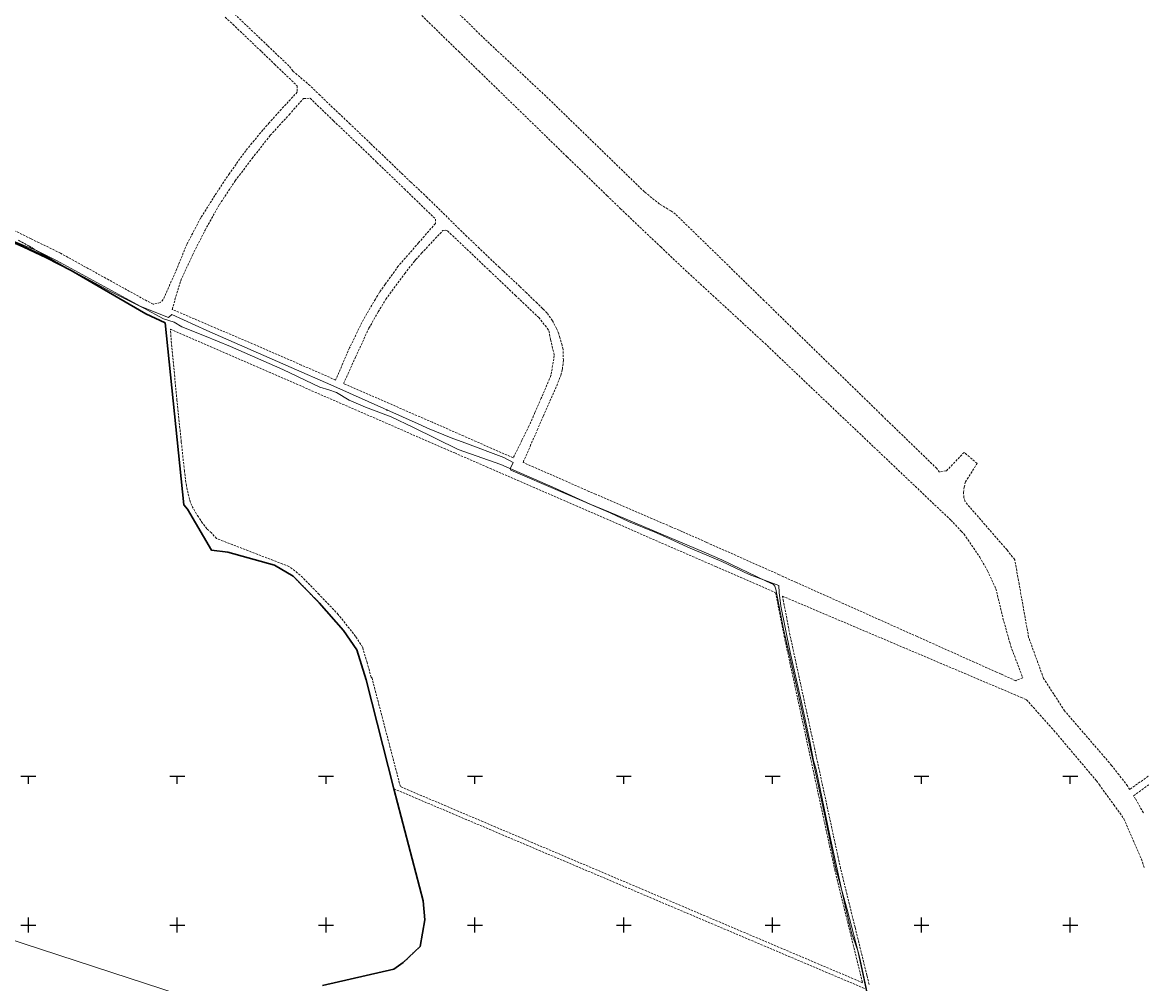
# Model space of a CAD drawing. Header units: metres. Extents: x 5548743 to 5556416, y 5707500 to 5714000.
# Tile 123 of 203: x 5553296 to 5554048, y 5711361 to 5712007. Entities that reach past the tile are written whole.
import ezdxf
from ezdxf.enums import TextEntityAlignment as Align

# ---------------------------------------------------------------- set-up
doc = ezdxf.new("R2010")
doc.units = ezdxf.units.M
doc.header["$MEASUREMENT"] = 0
doc.linetypes.add('1.5_0.75', pattern=[2.25, 1.5, -0.75])
doc.linetypes.add('219-1000', pattern=[0])
doc.layers.get('0').update_dxf_attribs({"color": 2, "linetype": 'CONTINUOUS', "lineweight": 5})
for name, color, linetype in [('218-kontur użytku gruntowego', 7, 'CONTINUOUS'), ('219-działka ewidencyjna', 7, 'CONTINUOUS'), ('przewód telekomunikacyjny podziemny', 7, 'CONTINUOUS'), ('przewód telekomunikacyjny podziemny-Atr1', 7, 'CONTINUOUS'), ('woda stojąca', 7, 'CONTINUOUS'), ('Wstawianie ramki sekcyjnej z opisem', 7, 'CONTINUOUS')]:
    doc.layers.add(name, color=color, linetype=linetype)
doc.styles.get("Standard").update_dxf_attribs({"font": 'Working1250', "width": 0.75})

# ---------------------------------------------------------------- blocks, each defined once
blk = doc.blocks.new('RAMKA1000K')
at = {"color": 0}
for p, q in [((0, 495), (0, 500)), ((0, 500), (5, 500)), ((95, 500), (105, 500)), ((100, 495), (100, 500)), ((195, 500), (205, 500)), ((200, 495), (200, 500)), ((295, 500), (305, 500)), ((300, 495), (300, 500)), ((395, 500), (405, 500)), ((400, 495), (400, 500)), ((495, 500), (505, 500)), ((500, 495), (500, 500)), ((595, 500), (605, 500)), ((600, 495), (600, 500)), ((695, 500), (705, 500)), ((700, 495), (700, 500)), ((795, 500), (800, 500)), ((800, 495), (800, 500)), ((0, 395), (0, 405)), ((0, 400), (5, 400)), ((95, 400), (105, 400)), ((100, 395), (100, 405)), ((195, 400), (205, 400)), ((200, 395), (200, 405)), ((295, 400), (305, 400)), ((300, 395), (300, 405)), ((395, 400), (405, 400)), ((400, 395), (400, 405)), ((495, 400), (505, 400)), ((500, 395), (500, 405)), ((595, 400), (605, 400)), ((600, 395), (600, 405)), ((695, 400), (705, 400)), ((700, 395), (700, 405)), ((795, 400), (800, 400)), ((800, 395), (800, 405))]:
    blk.add_line(p, q, dxfattribs=at)

msp = doc.modelspace()

# ---------------------------------------------------------------- linework, layer by layer
at = {"layer": '218-kontur użytku gruntowego', "color": 70, "linetype": '1.5_0.75', "lineweight": 18, "flags": 128}
for points in [[(5553606.6, 5711995.4), (5553572.32, 5712029)], [(5553446.13, 5712004.88), (5553431.69, 5712018.72)], [(5553432.12, 5712010.07), (5553437.33, 5712005.39)], [(5553562.75, 5712012.84), (5553575.5, 5712000.18)], [(5553437.33, 5712005.39), (5553456.58, 5711986.93)], [(5553460.61, 5711991.08), (5553446.13, 5712004.88)], [(5553575.5, 5712000.18), (5553589.16, 5711986.95)], [(5553647.58, 5711957.05), (5553606.6, 5711995.4)], [(5553456.58, 5711986.93), (5553465.38, 5711978.51)], [(5553475.07, 5711977.35), (5553460.61, 5711991.08)], [(5553589.16, 5711986.95), (5553602.73, 5711973.71)], [(5553465.38, 5711978.51), (5553480.56, 5711963.96)], [(5553477.6, 5711973.98), (5553475.07, 5711977.35)], [(5553489.16, 5711964.13), (5553477.6, 5711973.98)], [(5553602.73, 5711973.71), (5553615.74, 5711961.09)], [(5553480.56, 5711963.96), (5553480.6, 5711959.76)], [(5553495.9, 5711957.62), (5553489.16, 5711964.13)], [(5553480.6, 5711959.76), (5553474.62, 5711953.28)], [(5553475.19, 5711944.57), (5553484.81, 5711955.47)], [(5553484.81, 5711955.47), (5553489.24, 5711955.58)], [(5553489.24, 5711955.58), (5553505.03, 5711940.45)], [(5553502.84, 5711950.92), (5553495.9, 5711957.62)], [(5553615.74, 5711961.09), (5553647.88, 5711929.92)], [(5553713.81, 5711892.73), (5553647.58, 5711957.05)], [(5553469.93, 5711948.18), (5553461.85, 5711939.17)], [(5553474.62, 5711953.28), (5553469.93, 5711948.18)], [(5553509.27, 5711944.81), (5553502.84, 5711950.92)], [(5553462.51, 5711930.7), (5553475.19, 5711944.57)], [(5553505.03, 5711940.45), (5553519.9, 5711926.21)], [(5553516.19, 5711938.24), (5553509.27, 5711944.81)], [(5553457.5, 5711934.31), (5553450.17, 5711925.38)], [(5553461.85, 5711939.17), (5553457.5, 5711934.31)], [(5553523.32, 5711931.42), (5553516.19, 5711938.24)], [(5553450.17, 5711925.38), (5553446.04, 5711920.37)], [(5553450.36, 5711915.23), (5553462.51, 5711930.7)], [(5553519.9, 5711926.21), (5553534.19, 5711912.45)], [(5553529.81, 5711925.21), (5553523.32, 5711931.42)], [(5553536.02, 5711919.27), (5553529.81, 5711925.21)], [(5553647.88, 5711929.92), (5553661.94, 5711916.18)], [(5553446.04, 5711920.37), (5553435.02, 5711905.01)], [(5553543.39, 5711912.25), (5553536.02, 5711919.27)], [(5553438.99, 5711900.22), (5553450.36, 5711915.23)], [(5553534.19, 5711912.45), (5553552.6, 5711894.72)], [(5553550.1, 5711905.8), (5553543.39, 5711912.25)], [(5553661.94, 5711916.18), (5553674.88, 5711903.69)], [(5553435.02, 5711905.01), (5553425.19, 5711890.23)], [(5553551.54, 5711904.42), (5553550.1, 5711905.8)], [(5553556.77, 5711899.41), (5553551.54, 5711904.42)], [(5553674.88, 5711903.69), (5553688.83, 5711890.12)], [(5553428.28, 5711884.03), (5553438.99, 5711900.22)], [(5553567.88, 5711889), (5553556.77, 5711899.41)], [(5553425.19, 5711890.23), (5553422.96, 5711886.56)], [(5553552.6, 5711894.72), (5553573.61, 5711874.42)], [(5553589.42, 5711867.78), (5553567.88, 5711889)], [(5553688.83, 5711890.12), (5553697.75, 5711881.41)], [(5553724.03, 5711884.53), (5553713.81, 5711892.73)], [(5553422.96, 5711886.56), (5553415.63, 5711874.93)], [(5553418.65, 5711866.93), (5553428.28, 5711884.03)], [(5553697.75, 5711881.41), (5553724.85, 5711855.67)], [(5553731.58, 5711879.96), (5553724.03, 5711884.53)], [(5553734.77, 5711877.71), (5553731.58, 5711879.96)], [(5553415.63, 5711874.93), (5553413.56, 5711870.92)], [(5553573.61, 5711874.42), (5553573.41, 5711871.43)], [(5553794.19, 5711819.77), (5553734.77, 5711877.71)], [(5553301.8, 5711861.14), (5553291.37, 5711866.35)], [(5553413.56, 5711870.92), (5553406.61, 5711857.88)], [(5553410.22, 5711850.24), (5553418.65, 5711866.93)], [(5553573.41, 5711871.43), (5553562.17, 5711858.5)], [(5553567.18, 5711854.75), (5553578.44, 5711866.69)], [(5553578.44, 5711866.69), (5553579.92, 5711867.06)], [(5553579.92, 5711867.06), (5553581.6, 5711866.49)], [(5553581.6, 5711866.49), (5553610.03, 5711839.46)], [(5553594.6, 5711862.8), (5553589.42, 5711867.78)], [(5553300.66, 5711856.22), (5553293.3, 5711860.14)], [(5553293.3, 5711860.14), (5553300.66, 5711856.22)], [(5553321.49, 5711851.5), (5553301.8, 5711861.14)], [(5553406.61, 5711857.88), (5553399.65, 5711840.87)], [(5553562.17, 5711858.5), (5553548.51, 5711842.79)], [(5553602.94, 5711854.79), (5553594.6, 5711862.8)], [(5553305.44, 5711853.24), (5553300.66, 5711856.22)], [(5553300.66, 5711856.22), (5553305.44, 5711853.24)], [(5553328.66, 5711839.83), (5553305.44, 5711853.24)], [(5553305.44, 5711853.24), (5553328.66, 5711839.83)], [(5553383.74, 5711817.16), (5553321.49, 5711851.5)], [(5553402.3, 5711833.02), (5553410.22, 5711850.24)], [(5553560.37, 5711847.18), (5553564.19, 5711851.5)], [(5553564.19, 5711851.5), (5553567.18, 5711854.75)], [(5553611.43, 5711846.68), (5553602.94, 5711854.79)], [(5553724.85, 5711855.67), (5553741.46, 5711839.97)], [(5553548.51, 5711842.79), (5553539.6, 5711830.45)], [(5553552.83, 5711837.89), (5553559.39, 5711846.07)], [(5553559.39, 5711846.07), (5553560.37, 5711847.18)], [(5553616.4, 5711841.93), (5553611.43, 5711846.68)], [(5553378.85, 5711810.83), (5553328.66, 5711839.83)], [(5553328.66, 5711839.83), (5553378.85, 5711810.83)], [(5553399.65, 5711840.87), (5553390.62, 5711820.36)], [(5553542.86, 5711824.26), (5553552.83, 5711837.89)], [(5553610.03, 5711839.46), (5553627.17, 5711823.15)], [(5553618.95, 5711839.56), (5553616.4, 5711841.93)], [(5553630.11, 5711829.13), (5553618.95, 5711839.56)], [(5553741.46, 5711839.97), (5553793.06, 5711792.47)], [(5553396.56, 5711813.74), (5553402.3, 5711833.02)], [(5553539.6, 5711830.45), (5553535.88, 5711825.28)], [(5553634.61, 5711824.8), (5553630.11, 5711829.13)], [(5553390.62, 5711820.36), (5553388.65, 5711818.35)], [(5553533.09, 5711820.55), (5553525.02, 5711806.85)], [(5553535.88, 5711825.28), (5553533.09, 5711820.55)], [(5553535.05, 5711812.06), (5553540.16, 5711820.58)], [(5553540.16, 5711820.58), (5553542.86, 5711824.26)], [(5553627.17, 5711823.15), (5553642.82, 5711808.23)], [(5553641.7, 5711818), (5553634.61, 5711824.8)], [(5553873.75, 5711742.17), (5553794.19, 5711819.77)], [(5553388.65, 5711818.35), (5553383.74, 5711817.16)], [(5553411.5, 5711807.34), (5553396.56, 5711813.74)], [(5553645.42, 5711814.35), (5553641.7, 5711818)], [(5553646.02, 5711813.75), (5553645.42, 5711814.35)], [(5553648.48, 5711811.28), (5553646.02, 5711813.75)], [(5553391.99, 5711804.7), (5553378.85, 5711810.83)], [(5553378.85, 5711810.83), (5553391.99, 5711804.7)], [(5553404.49, 5711682.31), (5553391.99, 5711804.7)], [(5553391.99, 5711804.7), (5553404.49, 5711682.31)], [(5553458.94, 5711787.02), (5553411.5, 5711807.34)], [(5553525.02, 5711806.85), (5553515.74, 5711787.83)], [(5553528.76, 5711801.05), (5553535.05, 5711812.06)], [(5553642.82, 5711808.23), (5553647.13, 5711802.9)], [(5553652.09, 5711806.11), (5553648.48, 5711811.28)], [(5553654.78, 5711800.96), (5553652.09, 5711806.11)], [(5553395.38, 5711800.42), (5553586.47, 5711717.22)], [(5553396.14, 5711790.83), (5553395.38, 5711800.42)], [(5553519.73, 5711781.57), (5553528.76, 5711801.05)], [(5553647.13, 5711802.9), (5553649.71, 5711799.3)], [(5553649.71, 5711799.3), (5553650.85, 5711793.38)], [(5553656.27, 5711797.41), (5553654.78, 5711800.96)], [(5553657.05, 5711794.73), (5553656.27, 5711797.41)], [(5553399.76, 5711752.72), (5553396.14, 5711790.83)], [(5553650.85, 5711793.38), (5553653.33, 5711782.76)], [(5553658.5, 5711789.59), (5553657.05, 5711794.73)], [(5553793.06, 5711792.47), (5553919.87, 5711671.97)], [(5553475.28, 5711779.88), (5553458.94, 5711787.02)], [(5553515.74, 5711787.83), (5553506.43, 5711766.27)], [(5553653.33, 5711782.76), (5553651.08, 5711769.28)], [(5553659.29, 5711786.8), (5553658.5, 5711789.59)], [(5553659.41, 5711779.52), (5553659.29, 5711786.8)], [(5553483.34, 5711776.35), (5553475.28, 5711779.88)], [(5553506.43, 5711766.27), (5553483.34, 5711776.35)], [(5553514.63, 5711770.19), (5553519.73, 5711781.57)], [(5553658.76, 5711773.63), (5553659.41, 5711779.52)], [(5553511.78, 5711763.82), (5553514.63, 5711770.19)], [(5553651.08, 5711769.28), (5553644.5, 5711753.99)], [(5553654.95, 5711762.39), (5553657.76, 5711769.59)], [(5553657.76, 5711769.59), (5553658.76, 5711773.63)], [(5553571.38, 5711737.88), (5553511.78, 5711763.82)], [(5553645.89, 5711741.85), (5553654.95, 5711762.39)], [(5553402.72, 5711724.77), (5553399.76, 5711752.72)], [(5553644.5, 5711753.99), (5553640.32, 5711744.38)], [(5553592.31, 5711728.67), (5553571.38, 5711737.88)], [(5553640.32, 5711744.38), (5553636.3, 5711735.14)], [(5553641.83, 5711732.64), (5553645.89, 5711741.85)], [(5553879.4, 5711736.7), (5553873.75, 5711742.17)], [(5553636.3, 5711735.14), (5553631.56, 5711725.7)], [(5553637.06, 5711721.69), (5553641.83, 5711732.64)], [(5553910.25, 5711706.89), (5553879.4, 5711736.7)], [(5553404.8, 5711705.19), (5553402.72, 5711724.77)], [(5553625.66, 5711713.98), (5553592.31, 5711728.67)], [(5553631.56, 5711725.7), (5553625.66, 5711713.98)], [(5553586.47, 5711717.22), (5553607.83, 5711707.92)], [(5553632.36, 5711710.92), (5553637.06, 5711721.69)], [(5553928.7, 5711717.65), (5553916.88, 5711705.32)], [(5553937.42, 5711710.17), (5553928.7, 5711717.65)], [(5553607.83, 5711707.92), (5553761.8, 5711640.88)], [(5553676.53, 5711691.45), (5553632.36, 5711710.92)], [(5553929.54, 5711697.78), (5553937.42, 5711710.17)], [(5553406.14, 5711695.17), (5553404.8, 5711705.19)], [(5553912.08, 5711704.29), (5553910.25, 5711706.89)], [(5553916.41, 5711705.34), (5553912.08, 5711704.29)], [(5553916.88, 5711705.32), (5553916.41, 5711705.34)], [(5553408.28, 5711685.94), (5553406.14, 5711695.17)], [(5553928.28, 5711690.64), (5553928.68, 5711694.25)], [(5553928.68, 5711694.25), (5553929.54, 5711697.78)], [(5553409.73, 5711681.89), (5553408.28, 5711685.94)], [(5553681.06, 5711689.5), (5553676.53, 5711691.45)], [(5553731.59, 5711667.73), (5553681.06, 5711689.5)], [(5553928.47, 5711687.23), (5553928.28, 5711690.64)], [(5553929.29, 5711684.49), (5553928.47, 5711687.23)], [(5553957.49, 5711652.04), (5553929.29, 5711684.49)], [(5553406.86, 5711679.38), (5553404.49, 5711682.31)], [(5553404.49, 5711682.31), (5553406.86, 5711679.38)], [(5553423.11, 5711651.83), (5553406.86, 5711679.38)], [(5553406.86, 5711679.38), (5553423.11, 5711651.83)], [(5553411.88, 5711678.09), (5553409.73, 5711681.89)], [(5553414.17, 5711674.22), (5553411.88, 5711678.09)], [(5553417.01, 5711670.1), (5553414.17, 5711674.22)], [(5553419.9, 5711666.35), (5553417.01, 5711670.1)], [(5553919.87, 5711671.97), (5553921.24, 5711670.52)], [(5553921.24, 5711670.52), (5553926.73, 5711664.7)], [(5553422.92, 5711663.5), (5553419.9, 5711666.35)], [(5553426.44, 5711659.73), (5553422.92, 5711663.5)], [(5553737.16, 5711665.33), (5553731.59, 5711667.73)], [(5553738.95, 5711664.55), (5553737.16, 5711665.33)], [(5553740.09, 5711664.04), (5553738.95, 5711664.55)], [(5553755.39, 5711657.24), (5553740.09, 5711664.04)], [(5553926.73, 5711664.7), (5553928.59, 5711662.72)], [(5553928.59, 5711662.72), (5553939.23, 5711647.19)], [(5553475.06, 5711640.97), (5553426.44, 5711659.73)], [(5553791.97, 5711640.99), (5553755.39, 5711657.24)], [(5553434.03, 5711650.62), (5553423.11, 5711651.83)], [(5553423.11, 5711651.83), (5553434.03, 5711650.62)], [(5553465.3, 5711641.83), (5553434.03, 5711650.62)], [(5553434.03, 5711650.62), (5553465.3, 5711641.83)], [(5553939.23, 5711647.19), (5553944.41, 5711637.96)], [(5553962.67, 5711645.52), (5553957.49, 5711652.04)], [(5553477.78, 5711634.55), (5553465.3, 5711641.83)], [(5553465.3, 5711641.83), (5553477.78, 5711634.55)], [(5553482.57, 5711635.2), (5553475.06, 5711640.97)], [(5553761.8, 5711640.88), (5553802.04, 5711623.35)], [(5553804.42, 5711635.46), (5553791.97, 5711640.99)], [(5553965.59, 5711629.2), (5553962.67, 5711645.52)], [(5553495.36, 5711616.6), (5553477.78, 5711634.55)], [(5553477.78, 5711634.55), (5553495.36, 5711616.6)], [(5553495.28, 5711622.21), (5553482.57, 5711635.2)], [(5553807.22, 5711634.1), (5553804.42, 5711635.46)], [(5553815.7, 5711630.31), (5553807.22, 5711634.1)], [(5553944.41, 5711637.96), (5553950.02, 5711625.99)], [(5553897.03, 5711593.89), (5553815.7, 5711630.31)], [(5553950.02, 5711625.99), (5553954.76, 5711606.19)], [(5553972.02, 5711593.27), (5553965.59, 5711629.2)], [(5553508.2, 5711608.62), (5553495.28, 5711622.21)], [(5553802.04, 5711623.35), (5553807.73, 5711594.17)], [(5553807.23, 5711617.66), (5553806.58, 5711621.03)], [(5553806.58, 5711621.03), (5553966.94, 5711552.99)], [(5553811.65, 5711594.97), (5553807.23, 5711617.66)], [(5553511.63, 5711597.86), (5553495.36, 5711616.6)], [(5553495.36, 5711616.6), (5553511.63, 5711597.86)], [(5553519.84, 5711594), (5553508.2, 5711608.62)], [(5553954.76, 5711606.19), (5553959.31, 5711589.93)], [(5553520.6, 5711585.06), (5553511.63, 5711597.86)], [(5553511.63, 5711597.86), (5553520.6, 5711585.06)], [(5553807.73, 5711594.17), (5553841.71, 5711437.28)], [(5553832.66, 5711497.97), (5553811.65, 5711594.97)], [(5553524.51, 5711586.73), (5553519.84, 5711594)], [(5553527.55, 5711576.37), (5553524.51, 5711586.73)], [(5553935.37, 5711576.72), (5553897.03, 5711593.89)], [(5553959.31, 5711589.93), (5553960.01, 5711587.42)], [(5553960.01, 5711587.42), (5553968.04, 5711566.2)], [(5553982.06, 5711565.69), (5553972.02, 5711593.27)], [(5553526.98, 5711564.82), (5553520.6, 5711585.06)], [(5553520.6, 5711585.06), (5553526.98, 5711564.82)], [(5553530.26, 5711566.58), (5553527.55, 5711576.37)], [(5553950.42, 5711569.98), (5553935.37, 5711576.72)], [(5553545.44, 5711491.62), (5553526.98, 5711564.82)], [(5553526.98, 5711564.82), (5553545.44, 5711491.62)], [(5553530.86, 5711565.83), (5553530.26, 5711566.58)], [(5553549.93, 5711493), (5553530.86, 5711565.83)], [(5553953.62, 5711568.55), (5553950.42, 5711569.98)], [(5553963.31, 5711564.22), (5553953.62, 5711568.55)], [(5553968.04, 5711566.2), (5553963.31, 5711564.22)], [(5553996.18, 5711543.92), (5553982.06, 5711565.69)], [(5553966.94, 5711552.99), (5553970.62, 5711551.46)], [(5553970.62, 5711551.46), (5553979.62, 5711541.2)], [(5554026.26, 5711509.03), (5553996.18, 5711543.92)], [(5553979.62, 5711541.2), (5553988.95, 5711530.85)], [(5553988.95, 5711530.85), (5554010.74, 5711505.04)], [(5554010.74, 5711505.04), (5554017.52, 5711497.01)], [(5554027.78, 5711507.28), (5554026.26, 5711509.03)], [(5554032.72, 5711500.87), (5554027.78, 5711507.28)], [(5553844.09, 5711445.19), (5553832.66, 5711497.97)], [(5554017.52, 5711497.01), (5554019.51, 5711494.27)], [(5554038.39, 5711493.5), (5554032.72, 5711500.87)], [(5554055.98, 5711502.76), (5554039.91, 5711491.05)], [(5553565.27, 5711416.33), (5553545.44, 5711491.62)], [(5553545.44, 5711491.62), (5553862.88, 5711356.9)], [(5553860.42, 5711361.28), (5553549.93, 5711493)], [(5554019.51, 5711494.27), (5554029.24, 5711480.78)], [(5554039.91, 5711491.05), (5554038.39, 5711493.5)], [(5554042.52, 5711486.84), (5554052.98, 5711494.43)], [(5554043.86, 5711484.67), (5554042.52, 5711486.84)], [(5554049.11, 5711475.37), (5554043.86, 5711484.67)], [(5554029.24, 5711480.78), (5554036.02, 5711471.4)], [(5554036.02, 5711471.4), (5554047.73, 5711444.32)], [(5553845.61, 5711438.18), (5553844.09, 5711445.19)], [(5554047.73, 5711444.32), (5554049.66, 5711438.77)], [(5553841.71, 5711437.28), (5553860.42, 5711361.28)], [(5553855.37, 5711398.52), (5553845.61, 5711438.18)], [(5553566.27, 5711403.6), (5553565.27, 5711416.33)], [(5553563.15, 5711385.66), (5553566.27, 5711403.6)], [(5553863.32, 5711366.21), (5553855.37, 5711398.52)], [(5553551.89, 5711374.79), (5553563.15, 5711385.66)], [(5553497.69, 5711359.36), (5553545.5, 5711370.36)], [(5553545.5, 5711370.36), (5553551.89, 5711374.79)], [(5553864.85, 5711360.01), (5553863.32, 5711366.21)]]:
    msp.add_lwpolyline(points, dxfattribs=at)
at = {"layer": '219-działka ewidencyjna', "color": 94, "linetype": '219-1000', "lineweight": 30, "flags": 128}
for points in [[(5553285.84, 5711860.44), (5553296.51, 5711855.8)], [(5553296.51, 5711855.8), (5553312.06, 5711848.26)], [(5553328.66, 5711839.83), (5553312.06, 5711848.26)], [(5553378.85, 5711810.83), (5553328.66, 5711839.83)], [(5553378.85, 5711810.83), (5553391.99, 5711804.7)], [(5553391.99, 5711804.7), (5553404.49, 5711682.31)], [(5553404.49, 5711682.31), (5553406.86, 5711679.38)], [(5553406.86, 5711679.38), (5553423.11, 5711651.83)], [(5553423.11, 5711651.83), (5553434.03, 5711650.62)], [(5553434.03, 5711650.62), (5553465.3, 5711641.83)], [(5553465.3, 5711641.83), (5553477.78, 5711634.55)], [(5553477.78, 5711634.55), (5553495.36, 5711616.6)], [(5553495.36, 5711616.6), (5553511.63, 5711597.86)], [(5553511.63, 5711597.86), (5553520.6, 5711585.06)], [(5553520.6, 5711585.06), (5553526.98, 5711564.82)], [(5553526.98, 5711564.82), (5553545.44, 5711491.62)], [(5553545.44, 5711491.62), (5553565.27, 5711416.33)], [(5553565.27, 5711416.33), (5553566.27, 5711403.6)], [(5553563.15, 5711385.66), (5553566.27, 5711403.6)], [(5553551.89, 5711374.79), (5553563.15, 5711385.66)], [(5553497.69, 5711359.36), (5553545.5, 5711370.36)], [(5553545.5, 5711370.36), (5553551.89, 5711374.79)]]:
    msp.add_lwpolyline(points, dxfattribs=at)
at = {"layer": 'przewód telekomunikacyjny podziemny', "color": 30, "linetype": 'Continuous', "lineweight": 18, "flags": 128}
for points in [[(5553281.02, 5711863.46), (5553305.44, 5711853.24), (5553318.85, 5711846.6), (5553375.57, 5711815.69), (5553394.15, 5711808.28), (5553396.35, 5711810.28), (5553419.81, 5711799.6), (5553476.59, 5711774.6), (5553503.16, 5711763.06), (5553563.83, 5711735.83), (5553568.2, 5711733.8), (5553584.06, 5711727.44), (5553593.32, 5711724), (5553619.4, 5711714.1), (5553625.74, 5711710.78), (5553623.58, 5711706.63), (5553624.18, 5711705.76), (5553690.87, 5711677.03), (5553703.21, 5711671.15), (5553720.9, 5711664.11), (5553728.03, 5711660.86), (5553742.99, 5711653.87), (5553765.82, 5711644.39), (5553784.32, 5711635.68), (5553804.14, 5711628.19), (5553804.37, 5711623.55), (5553805.52, 5711614.19), (5553811.82, 5711583.36), (5553819.18, 5711550.65), (5553825.1, 5711523.59), (5553827.49, 5711510.5), (5553829.29, 5711504.44), (5553838.5, 5711460.12), (5553848.83, 5711413.01), (5553853.06, 5711394.85), (5553857.2, 5711382.77), (5553865.68, 5711342.74)], [(5553863.69, 5711353.69), (5553858.83, 5711376.79), (5553850.15, 5711410.54), (5553842.52, 5711437.69), (5553835.41, 5711472.26), (5553828.74, 5711502.85), (5553816.14, 5711560.72), (5553807.41, 5711598.94), (5553802.13, 5711625.75), (5553801.51, 5711627.8), (5553800.56, 5711628.94), (5553795.74, 5711631.09), (5553765.91, 5711645.33), (5553753.96, 5711650.6), (5553690.05, 5711677.68), (5553677.52, 5711682.76), (5553652.26, 5711694.34), (5553617.46, 5711709.53), (5553588.65, 5711719.62), (5553558.78, 5711734.25), (5553543.77, 5711741.5), (5553526.37, 5711747.92), (5553515.54, 5711752.81), (5553507, 5711757.89), (5553501.9, 5711759.66), (5553495.76, 5711761.56), (5553470.85, 5711773.36), (5553435.73, 5711788.73), (5553418.33, 5711795.87), (5553402.97, 5711801.98), (5553397.82, 5711805.04), (5553390.84, 5711807.27), (5553377.5, 5711814.55), (5553354.68, 5711825.93), (5553336.95, 5711835.64), (5553318.01, 5711845.92), (5553304.79, 5711852.62), (5553290.66, 5711859.06)]]:
    msp.add_lwpolyline(points, dxfattribs=at)
at = {"layer": 'woda stojąca', "color": 141, "linetype": 'Continuous', "lineweight": 18, "flags": 128}
msp.add_lwpolyline([(5553255.98, 5711234.41), (5553280.16, 5711228.04), (5553321.66, 5711224.4), (5553364.46, 5711213.83), (5553373.19, 5711209.02), (5553384.6, 5711204.77), (5553390.94, 5711206.54), (5553456.17, 5711329.11), (5553458.72, 5711335.17), (5553443.19, 5711339.66), (5553367.63, 5711364.25), (5553248.32, 5711403.34), (5553220.8, 5711315.66), (5553204.11, 5711262.54)], close=True, dxfattribs=at)

# ---------------------------------------------------------------- block references
at = {"layer": 'Wstawianie ramki sekcyjnej z opisem', "color": 8, "linetype": 'Continuous', "lineweight": 5}
for p in [(5552800, 5711000), (5552800, 5711000), (5552800, 5711000), (5552800, 5711000), (5553600, 5711000), (5553600, 5711000), (5553600, 5711000), (5553600, 5711000)]:
    msp.add_blockref('RAMKA1000K', p, dxfattribs=at)

# ---------------------------------------------------------------- texts
at = {"layer": 'przewód telekomunikacyjny podziemny-Atr1', "color": 30, "width": 0.9}
msp.add_text('tD', height=1.125, rotation=334.514, dxfattribs=at).set_placement((5553540.35, 5711746.37), align=Align.MIDDLE_LEFT)

doc.saveas('drawing.dxf')
